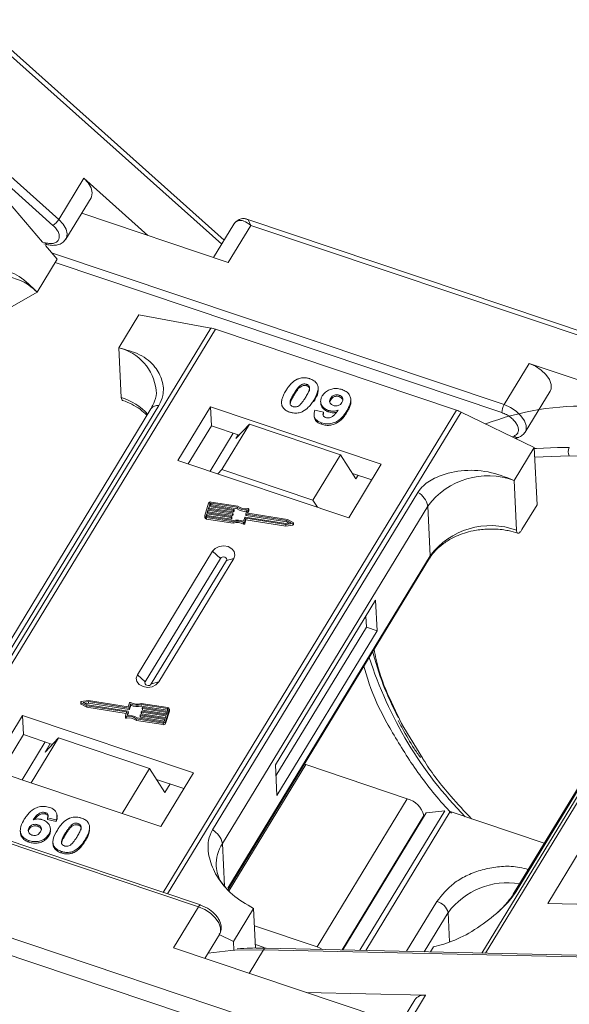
# Model space of a CAD drawing. Header units: millimetres. Extents: x -956 to 636, y -192 to 923.
# Tile 46 of 75: x 163 to 195, y 728 to 787. Entities that reach past the tile are written whole.
import ezdxf

# ---------------------------------------------------------------- set-up
doc = ezdxf.new("R2010")
doc.units = ezdxf.units.MM

msp = doc.modelspace()

# ---------------------------------------------------------------- linework, layer by layer
at = {"color": 7, "linetype": 'Continuous', "lineweight": 15}
for p, q in [((154.817, 791.186), (174.664, 773.468)), ((174.814, 773.715), (155.436, 791.015)), ((146.803, 790.482), (164.602, 774.592)), ((164.943, 774.947), (147.562, 790.464)), ((166.437, 777.402), (164.943, 774.947)), ((170.261, 773.989), (166.437, 777.402)), ((161.957, 775.971), (163.98, 773.595)), ((165.378, 773.776), (166.872, 776.231)), ((166.314, 775.314), (175.049, 772.38)), ((206.925, 764.628), (176.171, 774.958)), ((175.385, 774.654), (174.18, 772.672)), ((175.049, 772.38), (176.393, 774.59)), ((176.393, 774.59), (206.709, 764.407)), ((164.158, 773.548), (163.98, 773.595)), ((164.066, 773.493), (164.218, 773.453)), ((164.162, 773.38), (164.854, 772.567)), ((163.659, 770.602), (164.854, 772.567)), ((191.505, 763.896), (164.519, 772.96)), ((164.733, 772.368), (191.367, 763.422)), ((161.162, 769.175), (163.659, 770.602)), ((169.724, 769.254), (168.529, 767.29)), ((169.724, 769.254), (174.018, 768.466)), ((174.018, 768.466), (156.525, 739.717)), ((156.78, 739.631), (174.284, 768.396)), ((174.284, 768.396), (188.666, 763.566)), ((168.529, 767.29), (168.676, 764.321)), ((192.998, 766.351), (191.505, 763.896)), ((200.906, 763.695), (192.998, 766.351)), ((179.319, 765.016), (179.324, 764.925)), ((179.725, 765.112), (179.73, 765.02)), ((180.42, 764.819), (180.415, 764.91)), ((178.976, 764.561), (178.981, 764.469)), ((180.155, 764.07), (180.15, 764.162)), ((181.163, 764.275), (181.168, 764.183)), ((181.668, 764.369), (181.663, 764.461)), ((182.364, 764.126), (182.359, 764.217)), ((192.753, 762.25), (194.247, 764.706)), ((170.442, 763.641), (158.192, 743.508)), ((158.671, 743.716), (170.922, 763.848)), ((173.988, 763.765), (172.046, 760.573)), ((184.181, 760.341), (173.988, 763.765)), ((173.988, 763.765), (174.045, 762.622)), ((178.241, 764.145), (178.242, 764.121)), ((180.564, 764.09), (180.568, 763.998)), ((188.666, 763.566), (171.163, 734.8)), ((171.441, 734.707), (188.934, 763.456)), ((180.176, 763.231), (180.18, 763.14)), ((180.218, 763.562), (180.733, 763.439)), ((180.718, 763.294), (180.738, 763.347)), ((180.733, 763.439), (180.738, 763.347)), ((181.038, 763.549), (181.043, 763.457)), ((182.125, 763.429), (182.121, 763.52)), ((188.934, 763.456), (193.294, 761.337)), ((174.045, 762.622), (172.67, 760.363)), ((175.695, 762.068), (174.045, 762.622)), ((176.324, 762.727), (174.681, 760.026)), ((175.512, 761.877), (176.324, 762.727)), ((181.739, 760.908), (176.324, 762.727)), ((180.606, 762.814), (180.61, 762.723)), ((173.972, 759.926), (175.347, 762.185)), ((175.512, 761.877), (175.64, 762.087)), ((192.1, 762.025), (191.978, 761.977)), ((192.196, 761.871), (192.379, 761.943)), ((192.099, 759.373), (193.294, 761.337)), ((193.294, 761.337), (193.465, 757.911)), ((195.391, 761.332), (194.68, 761.337)), ((180.096, 758.207), (181.739, 760.908)), ((181.739, 760.908), (182.665, 759.474)), ((193.323, 760.77), (195.379, 760.834)), ((195.379, 760.834), (222.726, 760.207)), ((172.046, 760.573), (182.239, 757.149)), ((182.239, 757.149), (184.181, 760.341)), ((174.681, 760.026), (174.436, 759.77)), ((180.096, 758.207), (174.681, 760.026)), ((183.613, 759.408), (182.456, 759.797)), ((182.792, 759.684), (182.665, 759.474)), ((207.522, 759.687), (190.177, 731.183)), ((190.393, 731.178), (207.75, 759.704)), ((192.247, 756.403), (192.099, 759.373)), ((186.357, 758.664), (174.107, 738.531)), ((173.883, 758.013), (173.657, 757.273)), ((173.907, 757.815), (173.86, 757.661)), ((173.891, 757.656), (173.912, 757.724)), ((175.365, 757.586), (173.907, 757.815)), ((173.912, 757.724), (173.907, 757.815)), ((173.912, 757.724), (175.37, 757.494)), ((173.964, 758), (173.926, 757.877)), ((173.926, 757.877), (175.384, 757.647)), ((173.957, 757.872), (173.968, 757.909)), ((173.968, 757.909), (173.964, 758)), ((175.584, 757.777), (174.013, 758.025)), ((174.013, 758.025), (174.018, 757.933)), ((174.018, 757.933), (175.588, 757.686)), ((175.628, 757.835), (174.032, 758.086)), ((174.702, 737.717), (186.952, 757.849)), ((175.588, 757.686), (175.584, 757.777)), ((180.375, 757.775), (180.096, 758.207)), ((187.1, 754.88), (186.952, 757.849)), ((192.569, 756.438), (193.465, 757.911)), ((173.654, 757.248), (173.658, 757.157)), ((173.775, 757.384), (173.737, 757.261)), ((173.737, 757.261), (173.738, 757.244)), ((173.749, 757.162), (175.345, 756.911)), ((173.754, 757.07), (173.749, 757.162)), ((173.759, 757.226), (173.78, 757.292)), ((173.768, 757.223), (175.338, 756.976)), ((175.233, 757.154), (173.775, 757.384)), ((173.78, 757.292), (173.775, 757.384)), ((173.78, 757.292), (175.238, 757.063)), ((173.841, 757.6), (173.794, 757.445)), ((173.794, 757.445), (175.252, 757.216)), ((173.825, 757.441), (173.846, 757.508)), ((175.299, 757.37), (173.841, 757.6)), ((173.846, 757.508), (173.841, 757.6)), ((173.846, 757.508), (175.304, 757.279)), ((173.86, 757.661), (175.318, 757.432)), ((175.238, 757.063), (175.233, 757.154)), ((175.268, 757.197), (175.258, 757.167)), ((175.263, 757.075), (175.258, 757.167)), ((175.273, 757.11), (175.268, 757.202)), ((175.268, 757.197), (175.272, 757.106)), ((175.304, 757.279), (175.299, 757.37)), ((175.334, 757.413), (175.324, 757.382)), ((175.329, 757.291), (175.324, 757.382)), ((175.329, 757.291), (175.338, 757.322)), ((175.339, 757.326), (175.334, 757.417)), ((175.338, 757.322), (175.334, 757.413)), ((175.37, 757.494), (175.365, 757.586)), ((175.4, 757.629), (175.39, 757.598)), ((175.395, 757.506), (175.39, 757.598)), ((175.395, 757.506), (175.404, 757.537)), ((175.405, 757.541), (175.4, 757.633)), ((175.404, 757.537), (175.4, 757.629)), ((175.965, 756.935), (176.038, 757.173)), ((176.031, 756.876), (176.104, 757.114)), ((176.063, 757.185), (178.486, 756.804)), ((176.103, 757.384), (176.108, 757.293)), ((176.104, 757.389), (176.177, 757.627)), ((176.104, 757.114), (178.484, 756.739)), ((176.109, 757.023), (176.104, 757.114)), ((178.543, 756.988), (176.119, 757.37)), ((176.124, 757.279), (176.119, 757.37)), ((176.124, 757.279), (178.547, 756.897)), ((176.203, 757.438), (176.271, 757.661)), ((176.203, 757.429), (176.203, 757.438)), ((178.578, 757.048), (176.218, 757.419)), ((176.229, 757.417), (176.276, 757.569)), ((176.271, 757.661), (176.276, 757.569)), ((176.277, 757.578), (176.272, 757.669)), ((173.754, 757.07), (175.349, 756.819)), ((175.263, 757.075), (175.272, 757.106)), ((175.349, 756.819), (175.345, 756.911)), ((175.965, 756.857), (175.97, 756.766)), ((176.036, 756.784), (176.031, 756.876)), ((176.036, 756.784), (176.109, 757.023)), ((176.109, 757.023), (178.488, 756.648)), ((178.484, 756.739), (178.908, 756.804)), ((178.488, 756.648), (178.484, 756.739)), ((178.486, 756.804), (178.798, 756.851)), ((178.488, 756.648), (178.913, 756.713)), ((178.798, 756.851), (178.543, 756.988)), ((178.547, 756.897), (178.543, 756.988)), ((178.547, 756.897), (178.669, 756.832)), ((178.926, 756.861), (178.578, 757.048)), ((178.908, 756.804), (178.913, 756.713)), ((178.947, 756.746), (178.943, 756.837)), ((174.115, 755.147), (169.633, 747.781)), ((174.115, 755.147), (174.584, 754.72)), ((187.1, 754.88), (175.033, 735.049)), ((204.302, 754.834), (192.051, 734.702)), ((192.223, 734.851), (204.473, 754.984)), ((174.584, 754.72), (170.102, 747.354)), ((170.465, 747.232), (174.947, 754.598)), ((170.907, 747.353), (175.389, 754.719)), ((175.389, 754.719), (174.947, 754.598)), ((175.047, 734.978), (187.064, 754.728)), ((183.837, 752.236), (177.862, 742.416)), ((183.929, 750.409), (183.837, 752.236)), ((183.292, 750.623), (183.259, 751.285)), ((177.895, 741.754), (183.292, 750.623)), ((177.953, 740.588), (183.929, 750.409)), ((183.929, 750.409), (183.292, 750.623)), ((170.102, 747.354), (169.633, 747.781)), ((170.907, 747.353), (170.465, 747.232)), ((166.254, 746.147), (166.259, 746.056)), ((166.271, 746.123), (166.619, 745.937)), ((166.276, 746.032), (166.271, 746.123)), ((166.276, 746.032), (166.623, 745.845)), ((166.713, 746.245), (166.289, 746.18)), ((166.711, 746.181), (166.398, 746.133)), ((166.398, 746.133), (166.654, 745.996)), ((166.532, 746.061), (166.715, 746.089)), ((166.654, 745.996), (169.078, 745.614)), ((169.134, 745.799), (166.711, 746.181)), ((166.715, 746.089), (166.711, 746.181)), ((169.093, 745.87), (166.713, 746.245)), ((166.715, 746.089), (169.139, 745.708)), ((169.166, 746.109), (169.093, 745.87)), ((169.232, 746.049), (169.159, 745.811)), ((169.164, 745.72), (169.237, 745.958)), ((169.237, 745.958), (169.232, 746.049)), ((171.447, 745.822), (169.852, 746.074)), ((171.429, 745.761), (169.858, 746.008)), ((169.863, 745.917), (169.858, 746.008)), ((166.619, 745.937), (168.978, 745.565)), ((166.623, 745.845), (166.619, 745.937)), ((166.623, 745.845), (168.972, 745.476)), ((168.994, 745.547), (168.925, 745.324)), ((168.981, 745.506), (168.978, 745.565)), ((169.093, 745.596), (169.02, 745.357)), ((169.054, 745.361), (169.098, 745.504)), ((169.098, 745.504), (169.093, 745.596)), ((169.098, 745.508), (169.094, 745.6)), ((169.139, 745.708), (169.134, 745.799)), ((169.164, 745.72), (169.159, 745.811)), ((169.797, 745.356), (169.807, 745.386)), ((169.831, 745.399), (171.29, 745.169)), ((169.863, 745.917), (171.433, 745.669)), ((169.863, 745.571), (169.873, 745.602)), ((169.863, 745.567), (169.867, 745.476)), ((171.337, 745.323), (169.879, 745.553)), ((169.883, 745.461), (169.879, 745.553)), ((169.883, 745.461), (171.31, 745.237)), ((169.897, 745.614), (171.356, 745.385)), ((169.929, 745.787), (169.939, 745.818)), ((169.929, 745.783), (169.933, 745.691)), ((171.403, 745.539), (169.945, 745.768)), ((169.949, 745.677), (169.945, 745.768)), ((169.949, 745.677), (171.376, 745.452)), ((169.963, 745.83), (171.422, 745.6)), ((171.313, 744.972), (171.54, 745.711)), ((171.318, 744.88), (171.544, 745.62)), ((171.356, 745.385), (171.403, 745.539)), ((171.422, 745.6), (171.459, 745.724)), ((171.433, 745.669), (171.429, 745.761)), ((171.54, 745.711), (171.544, 745.62)), ((171.548, 745.645), (171.543, 745.736)), ((162.784, 745.351), (160.841, 742.159)), ((172.976, 741.927), (162.784, 745.351)), ((162.784, 745.351), (162.84, 744.209)), ((168.924, 745.315), (168.929, 745.224)), ((168.979, 745.196), (168.975, 745.287)), ((169.569, 745.149), (171.164, 744.898)), ((169.574, 745.058), (169.569, 745.149)), ((169.574, 745.058), (171.169, 744.807)), ((169.613, 745.207), (171.183, 744.96)), ((169.797, 745.351), (169.801, 745.26)), ((171.271, 745.107), (169.813, 745.337)), ((169.817, 745.246), (169.813, 745.337)), ((169.817, 745.246), (171.244, 745.021)), ((171.164, 744.898), (171.169, 744.807)), ((171.233, 744.984), (171.271, 745.107)), ((171.29, 745.169), (171.337, 745.323)), ((171.318, 744.88), (171.313, 744.972)), ((162.84, 744.209), (161.466, 741.949)), ((164.568, 743.628), (162.84, 744.209)), ((186.658, 742.78), (185.521, 744.627)), ((162.768, 741.512), (164.142, 743.771)), ((164.94, 744.018), (163.305, 741.331)), ((164.129, 743.168), (164.94, 744.018)), ((164.436, 743.673), (164.129, 743.168)), ((164.94, 744.018), (170.355, 742.199)), ((173.402, 734.048), (146.668, 743.028)), ((146.594, 742.906), (173.278, 733.943)), ((179.674, 742.419), (179.59, 742.444)), ((160.841, 742.159), (171.034, 738.735)), ((168.72, 739.512), (170.355, 742.199)), ((170.355, 742.199), (171.281, 740.766)), ((171.034, 738.735), (172.976, 741.927)), ((175.105, 734.91), (179.674, 742.419)), ((177.862, 742.416), (177.953, 740.588)), ((185.726, 740.386), (179.674, 742.419)), ((172.409, 740.995), (170.78, 741.542)), ((171.281, 740.766), (171.588, 741.27)), ((185.726, 740.386), (180.347, 731.548)), ((164.146, 739.562), (164.15, 739.47)), ((186.863, 739.555), (181.885, 731.374)), ((182.905, 731.35), (187.962, 739.661)), ((183.252, 731.342), (188.286, 739.616)), ((186.863, 739.555), (187.962, 739.661)), ((188.286, 739.616), (193.895, 737.732)), ((164.795, 739.12), (164.28, 739.244)), ((164.28, 739.244), (164.284, 739.152)), ((164.284, 739.152), (164.8, 739.029)), ((164.795, 739.12), (164.8, 739.029)), ((164.838, 739.447), (164.837, 739.451)), ((164.842, 739.36), (164.838, 739.436)), ((166.1, 738.905), (166.105, 738.814)), ((181.844, 731.375), (186.715, 739.38)), ((186.715, 739.38), (186.719, 739.317)), ((162.653, 738.465), (162.658, 738.373)), ((163.181, 738.666), (163.185, 738.575)), ((163.693, 738.834), (163.698, 738.743)), ((164.453, 738.5), (164.449, 738.591)), ((165.351, 738.352), (165.355, 738.261)), ((165.699, 738.718), (165.694, 738.809)), ((166.777, 738.447), (166.772, 738.538)), ((163.16, 737.891), (163.165, 737.8)), ((164.352, 738.262), (164.356, 738.171)), ((164.598, 737.771), (164.602, 737.68)), ((166.527, 737.957), (166.531, 737.866)), ((165.089, 737.243), (165.093, 737.152)), ((165.791, 737.248), (165.796, 737.156)), ((174.702, 737.717), (174.828, 735.177)), ((196.045, 737.318), (194.103, 734.127)), ((182.806, 725.124), (152.49, 735.307)), ((151.502, 734.598), (182.509, 724.183)), ((187.501, 734.261), (185.691, 731.286)), ((173.278, 733.943), (171.784, 731.487)), ((173.402, 734.048), (173.404, 734.047)), ((173.824, 733.851), (173.402, 734.04)), ((176.562, 733.839), (175.367, 731.875)), ((176.562, 733.839), (176.68, 731.475)), ((194.103, 734.127), (203.297, 733.916)), ((186.744, 731.262), (188.161, 733.591)), ((188.248, 731.85), (188.161, 733.591)), ((180.347, 731.548), (176.614, 732.802)), ((173.652, 730.86), (174.527, 732.297)), ((174.52, 732.286), (175.367, 731.875)), ((175.367, 731.875), (175.393, 731.345)), ((171.784, 731.487), (184.151, 727.334)), ((175.437, 731.348), (177.164, 731.379)), ((176.306, 729.969), (177.164, 731.379)), ((176.669, 731.69), (177.196, 731.513)), ((177.164, 731.379), (204.511, 730.751)), ((204.657, 730.851), (177.31, 731.479)), ((187.111, 731.254), (187.288, 731.545)), ((186.825, 728.668), (179.692, 728.831)), ((186.174, 728.391), (184.68, 725.935)), ((185.481, 726.458), (186.825, 728.668))]:
    msp.add_line(p, q, dxfattribs=at)
at = {"color": 7, "linetype": 'Continuous', "lineweight": 15, "flags": 128}
for points in [[(166.872, 776.231), (166.903, 776.292), (166.943, 776.539), (166.873, 776.824), (166.7, 777.12), (166.437, 777.402)], [(165.377, 773.774), (165.409, 773.837), (165.449, 774.084), (165.379, 774.368), (165.206, 774.664), (164.943, 774.947)], [(175.608, 774.85), (175.472, 774.759), (175.385, 774.654)], [(194.247, 764.706), (194.302, 764.839), (194.307, 765.101), (194.204, 765.392), (194, 765.686), (193.714, 765.959), (193.37, 766.188), (192.998, 766.351)], [(192.756, 762.256), (192.809, 762.384), (192.814, 762.646), (192.71, 762.937), (192.506, 763.231), (192.22, 763.504), (191.876, 763.732), (191.505, 763.896)], [(194.68, 761.337), (193.429, 761.286), (193.297, 761.276)], [(176.222, 757.697), (176.233, 757.698), (176.243, 757.697), (176.252, 757.694), (176.261, 757.69), (176.267, 757.683), (176.271, 757.676), (176.272, 757.668), (176.271, 757.661)], [(175.272, 757.106), (175.273, 757.109), (175.273, 757.11)], [(175.338, 757.322), (175.339, 757.325), (175.339, 757.326)], [(175.404, 757.537), (175.405, 757.54), (175.405, 757.541)], [(176.276, 757.569), (176.277, 757.577), (176.277, 757.578)], [(178.926, 756.861), (178.934, 756.855), (178.94, 756.847), (178.942, 756.838), (178.941, 756.829), (178.937, 756.82), (178.93, 756.813), (178.92, 756.807), (178.908, 756.804)], [(175.389, 754.719), (175.455, 754.923), (175.414, 755.129), (175.272, 755.304), (175.051, 755.424), (174.784, 755.468), (174.513, 755.431), (174.278, 755.318), (174.115, 755.147)], [(174.947, 754.598), (174.966, 754.656), (174.954, 754.714), (174.914, 754.764), (174.851, 754.798), (174.775, 754.811), (174.698, 754.801), (174.631, 754.768), (174.584, 754.72)], [(187.1, 754.88), (187.092, 754.795), (187.064, 754.728)], [(169.633, 747.781), (169.567, 747.577), (169.608, 747.371), (169.75, 747.195), (169.971, 747.076), (170.238, 747.032), (170.509, 747.069), (170.744, 747.181), (170.907, 747.353)], [(170.102, 747.354), (170.084, 747.296), (170.095, 747.237), (170.136, 747.187), (170.199, 747.153), (170.275, 747.14), (170.352, 747.151), (170.419, 747.183), (170.465, 747.232)], [(166.271, 746.123), (166.263, 746.13), (166.257, 746.137), (166.254, 746.146), (166.255, 746.155), (166.26, 746.164), (166.267, 746.171), (166.277, 746.177), (166.289, 746.18)], [(169.098, 745.504), (169.098, 745.507), (169.098, 745.508)], [(171.442, 745.667), (171.441, 745.668), (171.433, 745.669)], [(171.544, 745.62), (171.548, 745.638), (171.548, 745.645)], [(168.975, 745.287), (168.964, 745.286), (168.954, 745.287), (168.944, 745.29), (168.936, 745.295), (168.93, 745.301), (168.926, 745.308), (168.924, 745.316), (168.925, 745.324)], [(188.286, 739.616), (188.244, 739.629), (188.225, 739.634)], [(173.278, 733.943), (173.308, 733.986), (173.336, 734.019), (173.363, 734.041), (173.387, 734.049), (173.402, 734.048)], [(173.278, 733.943), (173.65, 733.779), (173.994, 733.551), (174.28, 733.278), (174.484, 732.983), (174.587, 732.693), (174.582, 732.431), (174.527, 732.297)], [(173.848, 731.182), (175.203, 731.332), (175.437, 731.348)], [(180.347, 731.548), (180.535, 731.472), (180.668, 731.402)]]:
    msp.add_lwpolyline(points, dxfattribs=at)
at = {"color": 7, "linetype": 'Continuous', "lineweight": 15}
for centre, radius, start, end in [((163.961, 775.549), 1.152, 303.79266, 328.48764), ((175.793, 774.742), 0.214, 105.03624, 149.7203), ((164.262, 773.547), 0.104, 179.48513, 245.05512), ((161.42, 768.459), 3.1, 43.75046, 115.76385), ((173.663, 766.563), 1.935, 71.30483, 79.44892), ((167.82, 764.424), 2.953, 6.74079, 76.12666), ((167.582, 760.852), 3.637, 42.48399, 72.48702), ((170.861, 763.331), 0.521, 83.30087, 143.54638), ((196.153, 747.653), 16.15, 87.4032, 110.87263), ((192.337, 763.397), 0.971, 149.03719, 178.49212), ((187.942, 761.42), 2.265, 64.02436, 71.35719), ((192.301, 762.192), 0.261, 219.72428, 287.21884), ((195.865, 761.072), 0.541, 151.28833, 206.07738), ((190.548, 755.158), 4.491, 69.79297, 143.19026), ((185.793, 757.627), 1.18, 10.844, 61.4649), ((174.003, 757.958), 0.132, 77.08761, 155.38583), ((174.004, 757.982), 0.0438, 77.08761, 155.38583), ((174.008, 757.89), 0.0438, 77.08761, 155.38583), ((176.067, 758.437), 0.818, 233.78729, 277.72619), ((176.073, 758.406), 0.724, 232.04006, 281.90424), ((173.75, 757.257), 0.0949, 169.9361, 269.38515), ((173.761, 757.174), 0.104, 189.77216, 266.09088), ((173.769, 757.255), 0.0316, 169.9361, 269.38515), ((175.238, 757.176), 0.0219, 257.08761, 335.38583), ((175.252, 757.2), 0.0158, 349.9361, 89.38515), ((175.304, 757.391), 0.0219, 257.08761, 335.38583), ((175.309, 757.3), 0.0219, 257.08761, 335.38583), ((175.318, 757.416), 0.0158, 349.9361, 89.38515), ((175.37, 757.607), 0.0219, 257.08761, 335.38583), ((175.375, 757.516), 0.0219, 257.08761, 335.38583), ((175.384, 757.631), 0.0158, 349.9361, 89.38515), ((176.069, 758.341), 0.813, 233.73254, 275.53353), ((176.058, 757.164), 0.0219, 77.08761, 155.38583), ((176.119, 757.386), 0.0158, 169.9361, 269.38515), ((176.125, 757.296), 0.0174, 189.77216, 266.09088), ((176.219, 757.435), 0.0158, 169.9361, 269.38515), ((175.243, 757.084), 0.0219, 257.08761, 335.38583), ((175.597, 756.135), 0.88, 65.32854, 107.09829), ((175.594, 756.187), 0.766, 61.07396, 109.03064), ((175.599, 756.095), 0.766, 61.07396, 109.03064), ((175.99, 756.896), 0.0463, 237.98243, 333.69353), ((175.994, 756.805), 0.0463, 237.98243, 333.69353), ((178.912, 756.748), 0.0355, 271.81381, 355.88325), ((190.696, 752.189), 4.491, 69.79297, 143.19026), ((200.709, 753.529), 17.594, 194.15702, 208.15789), ((206.183, 756.021), 23.836, 197.60841, 224.49404), ((166.288, 746.058), 0.0288, 184.84679, 245.78023), ((169.207, 746.088), 0.0463, 57.98243, 153.69353), ((169.602, 746.798), 0.766, 241.07396, 289.03064), ((169.599, 746.849), 0.88, 245.32854, 287.09829), ((169.604, 746.758), 0.88, 245.32854, 287.09829), ((168.978, 745.549), 0.0158, 349.9361, 89.38515), ((169.13, 744.547), 0.818, 53.78729, 97.72619), ((169.077, 745.598), 0.0158, 349.9361, 89.38515), ((169.139, 745.82), 0.0219, 257.08761, 335.38583), ((169.144, 745.729), 0.0219, 257.08761, 335.38583), ((169.827, 745.377), 0.0219, 77.08761, 155.38583), ((169.879, 745.569), 0.0158, 169.9361, 269.38515), ((169.884, 745.479), 0.0174, 189.77216, 266.09088), ((169.893, 745.593), 0.0219, 77.08761, 155.38583), ((169.945, 745.784), 0.0158, 169.9361, 269.38515), ((169.95, 745.694), 0.0174, 189.77216, 266.09088), ((169.959, 745.809), 0.0219, 77.08761, 155.38583), ((171.428, 745.729), 0.0316, 349.9361, 89.38515), ((171.446, 745.728), 0.0949, 349.9361, 89.38515), ((168.968, 745.234), 0.04, 194.37253, 286.40588), ((169.124, 744.579), 0.724, 52.04006, 101.90424), ((169.128, 744.487), 0.724, 52.04006, 101.90424), ((169.813, 745.353), 0.0158, 169.9361, 269.38515), ((169.818, 745.263), 0.0174, 189.77216, 266.09088), ((171.194, 745.026), 0.132, 257.08761, 335.38583), ((171.198, 744.935), 0.132, 257.08761, 335.38583), ((171.193, 745.002), 0.0438, 257.08761, 335.38583), ((185.375, 739.051), 1.381, 13.78253, 75.26861), ((173.543, 737.495), 1.18, 10.844, 61.4649), ((176.716, 736.449), 2.38, 147.81274, 182.16304), ((191.708, 730.958), 4.417, 80.65519, 143.42464), ((192.381, 734.496), 0.389, 114.04363, 148.18037), ((187.267, 733.371), 0.92, 13.78253, 75.26861), ((177.324, 731.302), 0.177, 94.37574, 154.30043), ((186.733, 727.982), 0.692, 82.29579, 143.75946)]:
    msp.add_arc(centre, radius, start, end, dxfattribs=at)
for points, knots in [([(175.657, 774.9), (175.614, 774.878), (175.499, 774.817), (175.427, 774.714), (175.382, 774.648)], [0, 0, 0, 0, 0.371407, 1, 1, 1, 1]), ([(176.393, 774.59), (176.257, 774.691), (176.046, 774.847), (175.786, 774.907), (175.664, 774.868), (175.608, 774.85)], [0, 0, 0, 0, 0.4984129, 0.772928, 1, 1, 1, 1]), ([(176.164, 774.961), (176.1, 774.977), (175.998, 775.002), (175.83, 774.987), (175.741, 774.951), (175.695, 774.932)], [0, 0, 0, 0, 0.455102, 0.718058, 1, 1, 1, 1]), ([(176.166, 774.944), (176.18, 774.943), (176.228, 774.939), (176.301, 774.816), (176.363, 774.666), (176.393, 774.59)], [0, 0, 0, 0, 0.177701, 0.587823, 1, 1, 1, 1]), ([(164.602, 774.592), (164.671, 774.524), (164.811, 774.385), (164.942, 774.156), (164.995, 773.939), (164.964, 773.752), (164.855, 773.608), (164.671, 773.52), (164.432, 773.493), (164.248, 773.53), (164.158, 773.548)], [0, 0, 0, 0, 0.12225, 0.25, 0.37775, 0.5, 0.62225, 0.75, 0.87775, 1, 1, 1, 1]), ([(164.239, 773.45), (164.277, 773.44), (164.42, 773.404), (164.664, 773.389), (164.958, 773.437), (165.218, 773.561), (165.321, 773.712), (165.367, 773.779)], [0, 0, 0, 0, 0.083817, 0.314335, 0.549201, 0.797686, 1, 1, 1, 1]), ([(163.659, 770.602), (163.312, 770.946), (162.618, 771.633), (161.401, 772.062), (160.369, 771.968), (159.656, 771.59), (159.391, 771.234), (159.293, 771.102)], [0, 0, 0, 0, 0.249096, 0.498243, 0.745205, 0.90541, 1, 1, 1, 1]), ([(170.922, 763.848), (171.011, 764.045), (171.239, 764.548), (171.153, 765.358), (170.709, 766.211), (169.84, 766.937), (168.964, 767.173), (168.529, 767.29)], [0, 0, 0, 0, 0.125713, 0.321276, 0.524466, 0.763484, 1, 1, 1, 1]), ([(178.486, 764.725), (178.528, 764.79), (178.622, 764.938), (178.826, 765.182), (179.041, 765.36), (179.204, 765.427), (179.222, 765.435)], [0, 0, 0, 0, 0.236731, 0.537555, 0.949668, 1, 1, 1, 1]), ([(179.222, 765.435), (179.265, 765.45), (179.353, 765.481), (179.495, 765.501), (179.64, 765.502), (179.759, 765.484), (179.854, 765.461), (179.901, 765.447), (179.924, 765.439)], [0, 0, 0, 0, 0.193776, 0.3936, 0.587864, 0.788908, 0.894169, 1, 1, 1, 1]), ([(179.924, 765.439), (180.007, 765.405), (180.175, 765.337), (180.34, 765.164), (180.425, 764.962), (180.406, 764.613), (180.259, 764.353), (180.15, 764.162)], [0, 0, 0, 0, 0.147566, 0.296688, 0.431278, 0.580404, 1, 1, 1, 1]), ([(170.749, 764.773), (170.75, 764.764), (170.791, 764.545), (170.711, 764.166), (170.516, 763.796), (170.434, 763.641)], [0, 0, 0, 0, 0.0259765, 0.5921111, 1, 1, 1, 1]), ([(178.976, 764.561), (178.997, 764.593), (179.037, 764.658), (179.095, 764.746), (179.149, 764.823), (179.201, 764.889), (179.255, 764.955), (179.298, 764.996), (179.319, 765.016)], [0, 0, 0, 0, 0.2059417, 0.4119594, 0.558149, 0.7045024, 0.8518015, 1, 1, 1, 1]), ([(178.981, 764.469), (179.001, 764.502), (179.042, 764.567), (179.099, 764.655), (179.154, 764.731), (179.205, 764.798), (179.26, 764.864), (179.302, 764.904), (179.324, 764.925)], [0, 0, 0, 0, 0.205942, 0.411959, 0.558149, 0.704502, 0.851801, 1, 1, 1, 1]), ([(179.319, 765.016), (179.355, 765.045), (179.413, 765.092), (179.519, 765.13), (179.618, 765.136), (179.686, 765.123), (179.721, 765.113), (179.725, 765.112)], [0, 0, 0, 0, 0.334804, 0.542561, 0.750382, 0.970721, 1, 1, 1, 1]), ([(179.324, 764.925), (179.36, 764.953), (179.417, 765), (179.524, 765.039), (179.622, 765.045), (179.69, 765.032), (179.726, 765.022), (179.73, 765.02)], [0, 0, 0, 0, 0.334804, 0.542561, 0.750382, 0.970721, 1, 1, 1, 1]), ([(179.725, 765.112), (179.76, 765.097), (179.822, 765.07), (179.883, 765.004), (179.911, 764.908), (179.89, 764.752), (179.794, 764.553), (179.707, 764.405), (179.663, 764.33)], [0, 0, 0, 0, 0.104614, 0.188814, 0.273512, 0.444127, 0.719481, 1, 1, 1, 1]), ([(179.73, 765.02), (179.764, 765.006), (179.826, 764.979), (179.887, 764.913), (179.914, 764.826), (179.902, 764.762), (179.895, 764.723)], [0, 0, 0, 0, 0.255325, 0.46083, 0.667547, 1, 1, 1, 1]), ([(180.155, 764.07), (180.192, 764.136), (180.309, 764.341), (180.435, 764.596), (180.412, 764.782), (180.408, 764.818)], [0, 0, 0, 0, 0.276495, 0.862243, 1, 1, 1, 1]), ([(180.662, 764.42), (180.707, 764.484), (180.797, 764.614), (181.017, 764.764), (181.284, 764.85), (181.578, 764.866), (181.759, 764.817), (181.853, 764.791)], [0, 0, 0, 0, 0.197927, 0.397728, 0.597413, 0.790584, 1, 1, 1, 1]), ([(181.853, 764.791), (181.936, 764.757), (182.102, 764.689), (182.271, 764.512), (182.366, 764.3), (182.359, 763.986), (182.242, 763.724), (182.138, 763.549), (182.121, 763.52)], [0, 0, 0, 0, 0.148288, 0.297745, 0.443713, 0.607791, 0.934708, 1, 1, 1, 1]), ([(168.676, 764.321), (168.682, 764.274), (168.692, 764.183), (168.733, 764.159), (168.752, 764.147)], [0, 0, 0, 0, 0.51935, 1, 1, 1, 1]), ([(178.254, 763.848), (178.245, 763.883), (178.227, 763.953), (178.229, 764.093), (178.263, 764.263), (178.332, 764.439), (178.409, 764.593), (178.461, 764.681), (178.486, 764.725)], [0, 0, 0, 0, 0.118441, 0.239346, 0.459593, 0.684925, 0.84224, 1, 1, 1, 1]), ([(178.913, 763.777), (178.872, 763.796), (178.806, 763.826), (178.75, 763.897), (178.729, 763.994), (178.752, 764.149), (178.851, 764.346), (178.934, 764.489), (178.976, 764.561)], [0, 0, 0, 0, 0.12537, 0.20229, 0.279179, 0.464758, 0.730582, 1, 1, 1, 1]), ([(178.756, 763.987), (178.757, 764.002), (178.764, 764.094), (178.859, 764.255), (178.94, 764.397), (178.981, 764.469)], [0, 0, 0, 0, 0.0898219, 0.5418552, 1, 1, 1, 1]), ([(179.663, 764.33), (179.642, 764.297), (179.602, 764.232), (179.544, 764.145), (179.489, 764.067), (179.438, 764), (179.383, 763.934), (179.34, 763.894), (179.319, 763.873)], [0, 0, 0, 0, 0.20527, 0.410616, 0.55715, 0.703844, 0.851471, 1, 1, 1, 1]), ([(180.15, 764.162), (180.109, 764.096), (180.015, 763.949), (179.815, 763.709), (179.601, 763.533), (179.44, 763.464), (179.416, 763.454)], [0, 0, 0, 0, 0.2372812, 0.5385907, 0.9326774, 1, 1, 1, 1]), ([(181.038, 763.549), (180.955, 763.584), (180.789, 763.654), (180.631, 763.835), (180.552, 764.043), (180.569, 764.246), (180.634, 764.368), (180.662, 764.42)], [0, 0, 0, 0, 0.210189, 0.421773, 0.623603, 0.837034, 1, 1, 1, 1]), ([(181.32, 763.848), (181.279, 763.866), (181.202, 763.898), (181.126, 763.979), (181.094, 764.067), (181.107, 764.17), (181.142, 764.236), (181.163, 764.275)], [0, 0, 0, 0, 0.213937, 0.398075, 0.583091, 0.751666, 1, 1, 1, 1]), ([(181.111, 764.04), (181.112, 764.048), (181.116, 764.098), (181.144, 764.144), (181.168, 764.183)], [0, 0, 0, 0, 0.159639, 1, 1, 1, 1]), ([(181.163, 764.275), (181.192, 764.316), (181.237, 764.383), (181.338, 764.455), (181.44, 764.484), (181.553, 764.49), (181.624, 764.471), (181.663, 764.461)], [0, 0, 0, 0, 0.29132, 0.465539, 0.641632, 0.798664, 1, 1, 1, 1]), ([(181.168, 764.183), (181.196, 764.225), (181.242, 764.292), (181.343, 764.364), (181.444, 764.393), (181.558, 764.398), (181.628, 764.38), (181.668, 764.369)], [0, 0, 0, 0, 0.29132, 0.465539, 0.641632, 0.798664, 1, 1, 1, 1]), ([(181.663, 764.461), (181.704, 764.443), (181.787, 764.406), (181.863, 764.312), (181.898, 764.207), (181.88, 764.105), (181.847, 764.044), (181.832, 764.016)], [0, 0, 0, 0, 0.207955, 0.420406, 0.62732, 0.827707, 1, 1, 1, 1]), ([(181.668, 764.369), (181.709, 764.351), (181.791, 764.315), (181.866, 764.227), (181.881, 764.162), (181.888, 764.133)], [0, 0, 0, 0, 0.352923, 0.713478, 1, 1, 1, 1]), ([(168.751, 764.144), (168.752, 764.144), (168.949, 764.091), (169.313, 763.919), (169.815, 763.634), (170.074, 763.393), (170.2, 763.276)], [0, 0, 0, 0, 0.00132, 0.32582, 0.671167, 1, 1, 1, 1]), ([(178.714, 763.45), (178.672, 763.465), (178.587, 763.496), (178.474, 763.56), (178.376, 763.639), (178.314, 763.719), (178.275, 763.79), (178.261, 763.828), (178.254, 763.848)], [0, 0, 0, 0, 0.1926347, 0.388697, 0.5820148, 0.7830443, 0.8909593, 1, 1, 1, 1]), ([(179.319, 763.873), (179.283, 763.844), (179.226, 763.798), (179.12, 763.759), (179.022, 763.753), (178.954, 763.765), (178.918, 763.776), (178.913, 763.777)], [0, 0, 0, 0, 0.333678, 0.540413, 0.747264, 0.961209, 1, 1, 1, 1]), ([(180.581, 763.999), (180.579, 763.967), (180.574, 763.866), (180.667, 763.701), (180.829, 763.542), (180.979, 763.483), (181.043, 763.457)], [0, 0, 0, 0, 0.136763, 0.437626, 0.762754, 1, 1, 1, 1]), ([(181.832, 764.016), (181.806, 763.978), (181.761, 763.915), (181.656, 763.85), (181.546, 763.822), (181.429, 763.818), (181.356, 763.838), (181.32, 763.848)], [0, 0, 0, 0, 0.267394, 0.447214, 0.627122, 0.813065, 1, 1, 1, 1]), ([(182.125, 763.429), (182.162, 763.495), (182.274, 763.693), (182.386, 763.933), (182.357, 764.101), (182.353, 764.125)], [0, 0, 0, 0, 0.297567, 0.897279, 1, 1, 1, 1]), ([(179.416, 763.454), (179.373, 763.439), (179.285, 763.408), (179.143, 763.388), (178.998, 763.387), (178.879, 763.405), (178.784, 763.428), (178.737, 763.442), (178.714, 763.45)], [0, 0, 0, 0, 0.193769, 0.393564, 0.587886, 0.789131, 0.894283, 1, 1, 1, 1]), ([(180.606, 762.814), (180.522, 762.849), (180.372, 762.912), (180.226, 763.068), (180.155, 763.257), (180.171, 763.428), (180.208, 763.533), (180.218, 763.562)], [0, 0, 0, 0, 0.2427882, 0.4388655, 0.6348012, 0.9009361, 1, 1, 1, 1]), ([(180.193, 763.141), (180.196, 763.108), (180.205, 763.008), (180.321, 762.871), (180.474, 762.773), (180.576, 762.736), (180.61, 762.723)], [0, 0, 0, 0, 0.178374, 0.534381, 0.842285, 1, 1, 1, 1]), ([(182.121, 763.52), (182.079, 763.455), (181.953, 763.26), (181.73, 763.006), (181.4, 762.816), (181.089, 762.742), (180.812, 762.753), (180.66, 762.798), (180.606, 762.814)], [0, 0, 0, 0, 0.142337, 0.429127, 0.589943, 0.751205, 0.909895, 1, 1, 1, 1]), ([(180.61, 762.723), (180.699, 762.699), (180.878, 762.651), (181.168, 762.664), (181.451, 762.746), (181.769, 762.946), (181.976, 763.194), (182.095, 763.381), (182.125, 763.429)], [0, 0, 0, 0, 0.14324, 0.28761, 0.430449, 0.591135, 0.89544, 1, 1, 1, 1]), ([(180.733, 763.439), (180.718, 763.397), (180.694, 763.332), (180.709, 763.242), (180.752, 763.181), (180.81, 763.142), (180.852, 763.127), (180.867, 763.121)], [0, 0, 0, 0, 0.3447142, 0.5290593, 0.7142089, 0.8921959, 1, 1, 1, 1]), ([(180.867, 763.121), (180.904, 763.112), (180.976, 763.094), (181.102, 763.11), (181.243, 763.163), (181.42, 763.318), (181.526, 763.46), (181.599, 763.558)], [0, 0, 0, 0, 0.112015, 0.224355, 0.367768, 0.565827, 1, 1, 1, 1]), ([(181.599, 763.558), (181.555, 763.544), (181.465, 763.516), (181.345, 763.504), (181.249, 763.505), (181.178, 763.513), (181.107, 763.528), (181.061, 763.542), (181.038, 763.549)], [0, 0, 0, 0, 0.243491, 0.496266, 0.61821, 0.741704, 0.870158, 1, 1, 1, 1]), ([(181.043, 763.457), (181.086, 763.445), (181.175, 763.419), (181.296, 763.411), (181.392, 763.417), (181.451, 763.425), (181.486, 763.434), (181.498, 763.437)], [0, 0, 0, 0, 0.3019612, 0.6159961, 0.7670742, 0.920126, 1, 1, 1, 1]), ([(191.367, 763.422), (191.459, 763.386), (191.647, 763.311), (191.911, 763.133), (192.13, 762.925), (192.282, 762.702), (192.362, 762.482), (192.358, 762.282), (192.274, 762.118), (192.157, 762.056), (192.1, 762.025)], [0, 0, 0, 0, 0.1222496, 0.25, 0.3777504, 0.5, 0.6222496, 0.75, 0.8777504, 1, 1, 1, 1]), ([(192.375, 761.951), (192.452, 761.983), (192.609, 762.049), (192.702, 762.19), (192.749, 762.263)], [0, 0, 0, 0, 0.485977, 1, 1, 1, 1]), ([(192.099, 759.373), (191.588, 759.572), (190.567, 759.972), (188.914, 760.018), (187.595, 759.672), (186.74, 759.169), (186.461, 758.8), (186.357, 758.664)], [0, 0, 0, 0, 0.249096, 0.498243, 0.745205, 0.90541, 1, 1, 1, 1]), ([(187.074, 754.726), (187.087, 754.752), (187.181, 754.953), (187.5, 755.295), (188.012, 755.718), (188.574, 756.028), (189.127, 756.239), (189.735, 756.405), (190.191, 756.448), (190.466, 756.474)], [0, 0, 0, 0, 0.027206, 0.212661, 0.388047, 0.561103, 0.687308, 0.811478, 1, 1, 1, 1]), ([(190.466, 756.474), (190.774, 756.474), (191.21, 756.474), (191.831, 756.372), (192.134, 756.282), (192.322, 756.227)], [0, 0, 0, 0, 0.48108, 0.677923, 1, 1, 1, 1]), ([(192.569, 756.438), (192.535, 756.387), (192.467, 756.287), (192.374, 756.219), (192.3, 756.224), (192.258, 756.293), (192.25, 756.372), (192.247, 756.403)], [0, 0, 0, 0, 0.2146939, 0.4293877, 0.6440816, 0.8587754, 1, 1, 1, 1]), ([(185.521, 744.627), (185.182, 745.302), (184.495, 746.672), (183.932, 748.241), (183.791, 749.095), (183.759, 749.295)], [0, 0, 0, 0, 0.426467, 0.86616, 1, 1, 1, 1]), ([(183.146, 748.289), (183.242, 747.943), (183.548, 746.841), (184.454, 744.906), (185.45, 743.336), (185.95, 742.547)], [0, 0, 0, 0, 0.185217, 0.59073, 1, 1, 1, 1]), ([(185.183, 745.05), (185.207, 744.999), (185.281, 744.839), (185.381, 744.679), (185.448, 744.569)], [0, 0, 0, 0, 0.317467, 1, 1, 1, 1]), ([(185.448, 744.569), (185.667, 744.172), (185.986, 743.593), (186.389, 743.018), (186.516, 742.838)], [0, 0, 0, 0, 0.685846, 1, 1, 1, 1]), ([(185.95, 742.547), (186.504, 741.758), (187.226, 740.73), (188.149, 739.75), (188.365, 739.521)], [0, 0, 0, 0, 0.76684, 1, 1, 1, 1]), ([(189.55, 739.192), (189.137, 739.637), (188.107, 740.747), (187.157, 741.963), (186.695, 742.72), (186.658, 742.78)], [0, 0, 0, 0, 0.381149, 0.950915, 1, 1, 1, 1]), ([(162.893, 739.162), (162.934, 739.227), (163.06, 739.422), (163.284, 739.676), (163.613, 739.866), (163.924, 739.94), (164.201, 739.929), (164.353, 739.884), (164.408, 739.868)], [0, 0, 0, 0, 0.142337, 0.429127, 0.589943, 0.751205, 0.909895, 1, 1, 1, 1]), ([(164.146, 739.562), (164.11, 739.571), (164.037, 739.588), (163.91, 739.572), (163.769, 739.518), (163.592, 739.363), (163.486, 739.221), (163.415, 739.124)], [0, 0, 0, 0, 0.112049, 0.22438, 0.370115, 0.570276, 1, 1, 1, 1]), ([(163.51, 739.151), (163.527, 739.174), (163.59, 739.257), (163.694, 739.366), (163.844, 739.459), (163.973, 739.493), (164.079, 739.491), (164.13, 739.476), (164.15, 739.47)], [0, 0, 0, 0, 0.125063, 0.447498, 0.624691, 0.80303, 0.922697, 1, 1, 1, 1]), ([(164.28, 739.244), (164.295, 739.285), (164.319, 739.349), (164.305, 739.439), (164.262, 739.501), (164.203, 739.54), (164.161, 739.556), (164.146, 739.562)], [0, 0, 0, 0, 0.33384, 0.524547, 0.716372, 0.891824, 1, 1, 1, 1]), ([(164.408, 739.868), (164.491, 739.834), (164.642, 739.772), (164.786, 739.614), (164.857, 739.427), (164.842, 739.256), (164.806, 739.151), (164.795, 739.12)], [0, 0, 0, 0, 0.2426908, 0.4390024, 0.635006, 0.8950587, 1, 1, 1, 1]), ([(163.16, 737.891), (163.077, 737.925), (162.911, 737.994), (162.742, 738.169), (162.647, 738.382), (162.654, 738.696), (162.772, 738.959), (162.876, 739.134), (162.893, 739.162)], [0, 0, 0, 0, 0.148269, 0.297647, 0.442421, 0.607851, 0.935658, 1, 1, 1, 1]), ([(163.415, 739.124), (163.459, 739.138), (163.548, 739.166), (163.668, 739.18), (163.764, 739.177), (163.835, 739.169), (163.906, 739.155), (163.952, 739.141), (163.975, 739.134)], [0, 0, 0, 0, 0.243654, 0.49576, 0.617892, 0.741503, 0.870025, 1, 1, 1, 1]), ([(163.975, 739.134), (164.058, 739.099), (164.224, 739.028), (164.381, 738.848), (164.461, 738.643), (164.445, 738.439), (164.38, 738.317), (164.352, 738.262)], [0, 0, 0, 0, 0.210216, 0.421975, 0.620016, 0.831037, 1, 1, 1, 1]), ([(164.15, 739.47), (164.183, 739.457), (164.241, 739.433), (164.293, 739.373), (164.316, 739.329), (164.314, 739.305), (164.314, 739.303)], [0, 0, 0, 0, 0.381231, 0.67833, 0.975215, 1, 1, 1, 1]), ([(164.8, 739.029), (164.825, 739.1), (164.865, 739.21), (164.838, 739.32), (164.829, 739.358)], [0, 0, 0, 0, 0.645982, 1, 1, 1, 1]), ([(164.863, 738.521), (164.904, 738.586), (164.998, 738.734), (165.202, 738.977), (165.417, 739.154), (165.579, 739.221), (165.597, 739.228)], [0, 0, 0, 0, 0.237381, 0.538918, 0.949082, 1, 1, 1, 1]), ([(165.597, 739.228), (165.64, 739.243), (165.728, 739.274), (165.87, 739.295), (166.015, 739.295), (166.135, 739.278), (166.229, 739.255), (166.276, 739.24), (166.299, 739.233)], [0, 0, 0, 0, 0.193776, 0.3936, 0.587864, 0.788908, 0.894169, 1, 1, 1, 1]), ([(165.694, 738.809), (165.73, 738.838), (165.788, 738.885), (165.894, 738.924), (165.993, 738.93), (166.061, 738.917), (166.096, 738.906), (166.1, 738.905)], [0, 0, 0, 0, 0.334804, 0.542561, 0.750382, 0.970721, 1, 1, 1, 1]), ([(166.1, 738.905), (166.135, 738.89), (166.196, 738.863), (166.256, 738.799), (166.284, 738.707), (166.267, 738.552), (166.172, 738.35), (166.082, 738.198), (166.037, 738.122)], [0, 0, 0, 0, 0.105646, 0.186221, 0.267042, 0.431541, 0.712708, 1, 1, 1, 1]), ([(166.299, 739.233), (166.341, 739.217), (166.426, 739.186), (166.539, 739.122), (166.637, 739.043), (166.7, 738.964), (166.738, 738.893), (166.752, 738.854), (166.76, 738.835)], [0, 0, 0, 0, 0.192627, 0.388684, 0.582013, 0.783201, 0.891038, 1, 1, 1, 1]), ([(162.669, 738.375), (162.672, 738.321), (162.68, 738.189), (162.807, 738), (162.989, 737.865), (163.122, 737.816), (163.165, 737.8)], [0, 0, 0, 0, 0.217837, 0.537114, 0.848924, 1, 1, 1, 1]), ([(163.35, 738.222), (163.309, 738.24), (163.226, 738.276), (163.149, 738.371), (163.116, 738.475), (163.133, 738.577), (163.165, 738.637), (163.181, 738.666)], [0, 0, 0, 0, 0.207905, 0.419981, 0.630626, 0.821735, 1, 1, 1, 1]), ([(163.136, 738.438), (163.138, 738.455), (163.143, 738.502), (163.168, 738.546), (163.185, 738.575)], [0, 0, 0, 0, 0.343653, 1, 1, 1, 1]), ([(163.181, 738.666), (163.209, 738.706), (163.254, 738.771), (163.363, 738.834), (163.473, 738.862), (163.589, 738.864), (163.659, 738.844), (163.693, 738.834)], [0, 0, 0, 0, 0.276721, 0.45687, 0.637007, 0.824068, 1, 1, 1, 1]), ([(163.185, 738.575), (163.213, 738.614), (163.259, 738.679), (163.368, 738.743), (163.478, 738.77), (163.593, 738.772), (163.664, 738.752), (163.698, 738.743)], [0, 0, 0, 0, 0.276721, 0.45687, 0.637007, 0.824068, 1, 1, 1, 1]), ([(163.85, 738.408), (163.822, 738.366), (163.776, 738.3), (163.676, 738.228), (163.573, 738.198), (163.46, 738.193), (163.389, 738.211), (163.35, 738.222)], [0, 0, 0, 0, 0.288697, 0.463553, 0.639942, 0.801808, 1, 1, 1, 1]), ([(163.693, 738.834), (163.735, 738.817), (163.811, 738.785), (163.885, 738.705), (163.921, 738.613), (163.905, 738.509), (163.869, 738.443), (163.85, 738.408)], [0, 0, 0, 0, 0.213757, 0.394944, 0.576585, 0.777311, 1, 1, 1, 1]), ([(163.698, 738.743), (163.74, 738.726), (163.817, 738.694), (163.887, 738.613), (163.92, 738.554), (163.916, 738.523), (163.916, 738.523)], [0, 0, 0, 0, 0.369541, 0.682777, 0.996796, 1, 1, 1, 1]), ([(164.356, 738.171), (164.394, 738.239), (164.454, 738.346), (164.445, 738.459), (164.441, 738.5)], [0, 0, 0, 0, 0.639174, 1, 1, 1, 1]), ([(165.089, 737.243), (165.006, 737.277), (164.839, 737.346), (164.673, 737.518), (164.583, 737.734), (164.617, 738.084), (164.763, 738.343), (164.863, 738.521)], [0, 0, 0, 0, 0.147528, 0.296569, 0.43214, 0.608737, 1, 1, 1, 1]), ([(165.288, 737.571), (165.247, 737.589), (165.181, 737.619), (165.125, 737.689), (165.104, 737.785), (165.126, 737.939), (165.224, 738.136), (165.308, 738.28), (165.351, 738.352)], [0, 0, 0, 0, 0.125351, 0.2021974, 0.2791824, 0.4597421, 0.727968, 1, 1, 1, 1]), ([(165.351, 738.352), (165.371, 738.385), (165.411, 738.45), (165.469, 738.538), (165.524, 738.615), (165.575, 738.682), (165.63, 738.748), (165.673, 738.789), (165.694, 738.809)], [0, 0, 0, 0, 0.20527, 0.4106157, 0.5571475, 0.7038444, 0.8514751, 1, 1, 1, 1]), ([(165.355, 738.261), (165.375, 738.294), (165.416, 738.359), (165.474, 738.447), (165.528, 738.524), (165.58, 738.591), (165.634, 738.657), (165.677, 738.698), (165.699, 738.718)], [0, 0, 0, 0, 0.20527, 0.410616, 0.557148, 0.703844, 0.851475, 1, 1, 1, 1]), ([(165.699, 738.718), (165.735, 738.747), (165.792, 738.794), (165.899, 738.832), (165.998, 738.839), (166.066, 738.826), (166.101, 738.815), (166.105, 738.814)], [0, 0, 0, 0, 0.334804, 0.542561, 0.750382, 0.970721, 1, 1, 1, 1]), ([(166.105, 738.814), (166.14, 738.799), (166.201, 738.772), (166.26, 738.708), (166.288, 738.622), (166.277, 738.557), (166.271, 738.515)], [0, 0, 0, 0, 0.257737, 0.45431, 0.651482, 1, 1, 1, 1]), ([(166.76, 738.835), (166.768, 738.8), (166.786, 738.729), (166.784, 738.593), (166.753, 738.428), (166.686, 738.255), (166.609, 738.098), (166.554, 738.004), (166.527, 737.957)], [0, 0, 0, 0, 0.118432, 0.2393289, 0.4494336, 0.6641784, 0.8318201, 1, 1, 1, 1]), ([(166.531, 737.866), (166.569, 737.932), (166.653, 738.079), (166.747, 738.273), (166.758, 738.404), (166.762, 738.448)], [0, 0, 0, 0, 0.353113, 0.787323, 1, 1, 1, 1]), ([(174.107, 738.531), (174.018, 738.326), (173.791, 737.801), (173.885, 736.83), (174.342, 735.709), (175.23, 734.618), (176.12, 734.098), (176.562, 733.839)], [0, 0, 0, 0, 0.125713, 0.321276, 0.524466, 0.763484, 1, 1, 1, 1]), ([(164.352, 738.262), (164.306, 738.198), (164.216, 738.069), (163.996, 737.917), (163.725, 737.831), (163.43, 737.817), (163.251, 737.866), (163.16, 737.891)], [0, 0, 0, 0, 0.197831, 0.3973, 0.59891, 0.798741, 1, 1, 1, 1]), ([(163.165, 737.8), (163.254, 737.775), (163.432, 737.726), (163.718, 737.739), (163.985, 737.819), (164.212, 737.967), (164.307, 738.102), (164.356, 738.171)], [0, 0, 0, 0, 0.198208, 0.398397, 0.584963, 0.787074, 1, 1, 1, 1]), ([(165.129, 737.779), (165.131, 737.793), (165.138, 737.884), (165.232, 738.045), (165.314, 738.189), (165.355, 738.261)], [0, 0, 0, 0, 0.0815, 0.537515, 1, 1, 1, 1]), ([(166.037, 738.122), (166.016, 738.089), (165.976, 738.024), (165.918, 737.937), (165.864, 737.86), (165.812, 737.793), (165.758, 737.727), (165.715, 737.687), (165.694, 737.667)], [0, 0, 0, 0, 0.205942, 0.411959, 0.558149, 0.704502, 0.851801, 1, 1, 1, 1]), ([(166.527, 737.957), (166.485, 737.892), (166.392, 737.744), (166.191, 737.504), (165.977, 737.326), (165.815, 737.258), (165.791, 737.248)], [0, 0, 0, 0, 0.236629, 0.537361, 0.932986, 1, 1, 1, 1]), ([(165.796, 737.156), (165.837, 737.175), (165.92, 737.211), (166.058, 737.302), (166.204, 737.43), (166.337, 737.582), (166.445, 737.728), (166.502, 737.82), (166.531, 737.866)], [0, 0, 0, 0, 0.11827, 0.23888, 0.450732, 0.667209, 0.83334, 1, 1, 1, 1]), ([(164.614, 737.681), (164.615, 737.645), (164.616, 737.534), (164.724, 737.367), (164.899, 737.226), (165.038, 737.173), (165.093, 737.152)], [0, 0, 0, 0, 0.155605, 0.480001, 0.792145, 1, 1, 1, 1]), ([(165.791, 737.248), (165.748, 737.233), (165.66, 737.202), (165.518, 737.181), (165.373, 737.181), (165.254, 737.198), (165.159, 737.221), (165.112, 737.236), (165.089, 737.243)], [0, 0, 0, 0, 0.193769, 0.393564, 0.587886, 0.789131, 0.894283, 1, 1, 1, 1]), ([(165.093, 737.152), (165.137, 737.139), (165.224, 737.112), (165.363, 737.091), (165.507, 737.088), (165.629, 737.105), (165.725, 737.13), (165.772, 737.148), (165.796, 737.156)], [0, 0, 0, 0, 0.193594, 0.390501, 0.584817, 0.78683, 0.892868, 1, 1, 1, 1]), ([(165.694, 737.667), (165.658, 737.638), (165.601, 737.591), (165.495, 737.552), (165.398, 737.546), (165.329, 737.558), (165.294, 737.569), (165.288, 737.571)], [0, 0, 0, 0, 0.333678, 0.540413, 0.747264, 0.961209, 1, 1, 1, 1]), ([(174.888, 735.102), (174.805, 735.2), (174.596, 735.443), (174.401, 735.868), (174.362, 736.19), (174.342, 736.356)], [0, 0, 0, 0, 0.24408, 0.610549, 1, 1, 1, 1]), ([(192.946, 736.173), (192.609, 736.251), (191.976, 736.396), (190.989, 736.321), (190.076, 736.136), (189.23, 735.803), (188.262, 735.233), (187.801, 734.644), (187.501, 734.261)], [0, 0, 0, 0, 0.162433, 0.304391, 0.449362, 0.594333, 0.736292, 1, 1, 1, 1]), ([(187.288, 731.545), (187.702, 731.654), (188.531, 731.873), (189.929, 732.649), (191.079, 733.537), (191.851, 734.309), (192.122, 734.704), (192.223, 734.851)], [0, 0, 0, 0, 0.249096, 0.498243, 0.745205, 0.90541, 1, 1, 1, 1]), ([(192.049, 734.701), (192.047, 734.696), (191.972, 734.549), (191.72, 734.227), (191.399, 733.861), (191.165, 733.656), (191.102, 733.602)], [0, 0, 0, 0, 0.0148763, 0.4238311, 0.846052, 1, 1, 1, 1]), ([(174.515, 732.299), (174.529, 732.315), (174.62, 732.421), (174.652, 732.701), (174.585, 733.021), (174.43, 733.299), (174.202, 733.583), (173.97, 733.747), (173.824, 733.851)], [0, 0, 0, 0, 0.03818, 0.241962, 0.452321, 0.598407, 0.748102, 1, 1, 1, 1]), ([(177.318, 731.465), (177.002, 731.476), (176.409, 731.497), (175.854, 731.454), (175.595, 731.433)], [0, 0, 0, 0, 0.533839, 1, 1, 1, 1])]:
    msp.add_open_spline(points, degree=3, knots=knots, dxfattribs=at)

doc.saveas('drawing.dxf')
